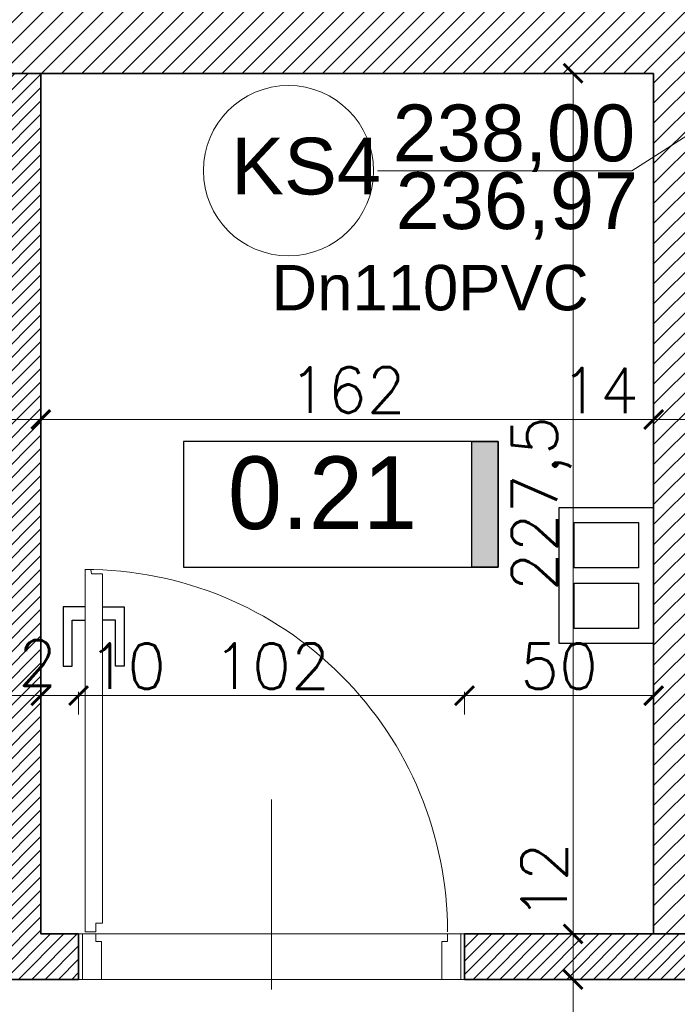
# Model space of a CAD drawing. Header units: millimetres. Extents: x -740 to 33545, y 5178 to 22494.
# Tile 143 of 250: x 9885 to 10058, y 10546 to 10806. Entities that reach past the tile are written whole.
import ezdxf
from ezdxf.lldxf.tags import DXFTag

# ---------------------------------------------------------------- set-up
doc = ezdxf.new("R2010")
doc.units = ezdxf.units.MM
doc.header["$MEASUREMENT"] = 0
doc.layers.get('Defpoints').update_dxf_attribs({"color": 252})
for name, color, linetype, lineweight in [('_IS_EKO_KS_opis', 7, 'Continuous', 15), ('_IS_EKO_KS_Opis_piony', 7, 'Continuous', 15), ('_IS_EKO_opis', 7, 'Continuous', 18), ('A_istniejÄ…ce Ĺ›ciany', 252, 'Continuous', 35), ('A_l.przekrojowa', 252, 'Continuous', 30), ('A_l.przerywana', 252, 'ICAD_ISO03W100', 9), ('A_opisy', 252, 'Continuous', 15), ('A_projektowane sciany', 252, 'Continuous', 35), ('l.przerywana', 252, 'ICAD_ISO03W100', 5), ('l.wypeĹ‚nien', 252, 'Continuous', 5), ('wymiarowanie', 252, 'Continuous', 9)]:
    doc.layers.add(name, color=color, linetype=linetype, lineweight=lineweight)
doc.layers.add('stolarka', color=252, linetype='Continuous')
doc.layers.add('tabelki opis', color=252, linetype='Continuous')
doc.styles.add('Arial_1', font='arial.ttf')
doc.styles.add('styl2', font='simplex.shx')
doc.styles.add('TEKST WYMIAROWY', font='romans.shx', dxfattribs={"width": 0.6})
tags = doc.linetypes.add('ICAD_ISO03W100', pattern=[30, 12, -18]).pattern_tags.tags
tags[6:7] = [DXFTag(74, 4), DXFTag(75, 0), DXFTag(340, '0'), DXFTag(46, 1.0), DXFTag(50, 0.0), DXFTag(44, 0.0), DXFTag(45, 0.0)]
tags[4:5] = [DXFTag(74, 4), DXFTag(75, 0), DXFTag(340, '0'), DXFTag(46, 1.0), DXFTag(50, 0.0), DXFTag(44, 0.0), DXFTag(45, 0.0)]
doc.dimstyles.new('Skala 1-50', dxfattribs={"dimtxt": 12, "dimasz": 5, "dimexe": 1, "dimexo": 1, "dimgap": 1.5, "dimtad": 1, "dimdec": 1, "dimrnd": 0.5, "dimtxsty": 'styl2', "dimblk": 'ARCHTICK', "dimcen": 5, "dimadec": 0, "dimazin": 0, "dimtfac": 1, "dimtdec": 1, "dimtmove": 1, "dimatfit": 3, "dimldrblk": 'ARCHTICK', "dimfxl": 0, "dimlwd": -1, "dimlwe": -1, "dimarcsym": 0})

# ---------------------------------------------------------------- blocks, each defined once
blk = doc.blocks.new('_ArchTick')
at = {"color": 0, "linetype": 'ByBlock', "const_width": 0.15}
blk.add_lwpolyline([(-0.5, -0.5), (0.5, 0.5)], dxfattribs=at)
blk = doc.blocks.new('*D2231')
at = {"layer": 'Defpoints', "color": 0}
for p in [(9890.23, 10720.76), (9878.23, 10718.85), (9890.23, 10700.5)]:
    blk.add_point(p, dxfattribs=at)
at = {"layer": 'wymiarowanie', "color": 0}
for p, q in [((9878.23, 10705.5), (9878.23, 10699.5)), ((9890.23, 10705.5), (9890.23, 10699.5)), ((9878.23, 10700.5), (9837.11, 10700.5)), ((9878.23, 10700.5), (9890.23, 10700.5))]:
    blk.add_line(p, q, dxfattribs=at)
at = {"layer": 'wymiarowanie', "color": 0, "xscale": 5, "yscale": 5, "zscale": 5, "rotation": 180}
blk.add_blockref('_ArchTick', (9878.23, 10700.5), dxfattribs=at)
at = {"layer": 'wymiarowanie', "color": 0, "xscale": 5, "yscale": 5, "zscale": 5}
blk.add_blockref('_ArchTick', (9890.23, 10700.5), dxfattribs=at)
at = {"layer": 'wymiarowanie', "color": 0, "insert": (9846.37, 10708.15), "char_height": 12, "attachment_point": 5, "style": 'styl2'}
blk.add_mtext('12', dxfattribs=at)
blk = doc.blocks.new('*D2232')
at = {"layer": 'Defpoints', "color": 0}
for p in [(10052.23, 10727.2), (9890.23, 10720.76), (10052.23, 10700.5)]:
    blk.add_point(p, dxfattribs=at)
at = {"layer": 'wymiarowanie', "color": 0}
for p, q in [((9890.23, 10705.5), (9890.23, 10699.5)), ((10052.23, 10705.5), (10052.23, 10699.5)), ((9890.23, 10700.5), (10052.23, 10700.5))]:
    blk.add_line(p, q, dxfattribs=at)
at = {"layer": 'wymiarowanie', "color": 0, "xscale": 5, "yscale": 5, "zscale": 5, "rotation": 180}
blk.add_blockref('_ArchTick', (9890.23, 10700.5), dxfattribs=at)
at = {"layer": 'wymiarowanie', "color": 0, "xscale": 5, "yscale": 5, "zscale": 5}
blk.add_blockref('_ArchTick', (10052.23, 10700.5), dxfattribs=at)
at = {"layer": 'wymiarowanie', "color": 0, "insert": (9971.23, 10708.3), "char_height": 12, "attachment_point": 5, "style": 'styl2'}
blk.add_mtext('162', dxfattribs=at)
blk = doc.blocks.new('*D2233')
at = {"layer": 'Defpoints', "color": 0}
for p in [(10052.23, 10727.2), (10066.23, 10728.73), (10066.23, 10700.5)]:
    blk.add_point(p, dxfattribs=at)
at = {"layer": 'wymiarowanie', "color": 0}
for p, q in [((10052.23, 10705.5), (10052.23, 10699.5)), ((10066.23, 10705.5), (10066.23, 10699.5)), ((10052.23, 10700.5), (10066.23, 10700.5))]:
    blk.add_line(p, q, dxfattribs=at)
at = {"layer": 'wymiarowanie', "color": 0, "xscale": 5, "yscale": 5, "zscale": 5, "rotation": 180}
blk.add_blockref('_ArchTick', (10052.23, 10700.5), dxfattribs=at)
at = {"layer": 'wymiarowanie', "color": 0, "xscale": 5, "yscale": 5, "zscale": 5}
blk.add_blockref('_ArchTick', (10066.23, 10700.5), dxfattribs=at)
at = {"layer": 'wymiarowanie', "color": 0, "insert": (10037.99, 10708.15), "char_height": 12, "attachment_point": 5, "style": 'styl2'}
blk.add_mtext('14', dxfattribs=at)
blk = doc.blocks.new('*D2242')
at = {"layer": 'Defpoints', "color": 0}
for p in [(10029.26, 10791.99), (10029.26, 10564.52), (10030.92, 10564.52)]:
    blk.add_point(p, dxfattribs=at)
at = {"layer": 'wymiarowanie', "color": 0}
for p, q in [((10030.26, 10791.99), (10031.92, 10791.99)), ((10030.92, 10791.99), (10030.92, 10564.52)), ((10030.26, 10564.52), (10031.92, 10564.52))]:
    blk.add_line(p, q, dxfattribs=at)
at = {"layer": 'wymiarowanie', "color": 0, "xscale": 5, "yscale": 5, "zscale": 5}
for p, rotation in [((10030.92, 10791.99), 90), ((10030.92, 10564.52), 270)]:
    blk.add_blockref('_ArchTick', p, dxfattribs=dict(at, rotation=rotation))
at = {"layer": 'wymiarowanie', "color": 0, "insert": (10022.58, 10678.26), "char_height": 12, "attachment_point": 5, "rotation": 90, "style": 'styl2'}
blk.add_mtext('227,5', dxfattribs=at)
blk = doc.blocks.new('*D2243')
at = {"layer": 'Defpoints', "color": 0}
for p in [(10029.26, 10564.52), (10030.92, 10552.52), (10055.83, 10552.52)]:
    blk.add_point(p, dxfattribs=at)
at = {"layer": 'wymiarowanie', "color": 0}
for p, q in [((10030.26, 10564.52), (10031.92, 10564.52)), ((10030.92, 10564.52), (10030.92, 10552.52)), ((10035.92, 10552.52), (10029.92, 10552.52))]:
    blk.add_line(p, q, dxfattribs=at)
at = {"layer": 'wymiarowanie', "color": 0, "xscale": 5, "yscale": 5, "zscale": 5}
for p, rotation in [((10030.92, 10564.52), 90), ((10030.92, 10552.52), 270)]:
    blk.add_blockref('_ArchTick', p, dxfattribs=dict(at, rotation=rotation))
at = {"layer": 'wymiarowanie', "color": 0, "insert": (10023.27, 10578.43), "char_height": 12, "attachment_point": 5, "rotation": 90, "style": 'styl2'}
blk.add_mtext('12', dxfattribs=at)
blk = doc.blocks.new('*D2244')
at = {"layer": 'Defpoints', "color": 0}
for p in [(10055.83, 10552.52), (10030.92, 10402.52), (10066.23, 10402.52)]:
    blk.add_point(p, dxfattribs=at)
at = {"layer": 'wymiarowanie', "color": 0}
for p, q in [((10035.92, 10552.52), (10029.92, 10552.52)), ((10030.92, 10552.52), (10030.92, 10402.52)), ((10035.92, 10402.52), (10029.92, 10402.52))]:
    blk.add_line(p, q, dxfattribs=at)
at = {"layer": 'wymiarowanie', "color": 0, "xscale": 5, "yscale": 5, "zscale": 5}
for p, rotation in [((10030.92, 10552.52), 90), ((10030.92, 10402.52), 270)]:
    blk.add_blockref('_ArchTick', p, dxfattribs=dict(at, rotation=rotation))
at = {"layer": 'wymiarowanie', "color": 0, "insert": (10023.12, 10477.52), "char_height": 12, "attachment_point": 5, "rotation": 90, "style": 'styl2'}
blk.add_mtext('150', dxfattribs=at)
blk = doc.blocks.new('*D2574')
at = {"layer": 'Defpoints', "color": 0}
for p in [(9890.23, 10627.51), (9878.23, 10564.52), (9890.23, 10564.52)]:
    blk.add_point(p, dxfattribs=at)
at = {"layer": 'wymiarowanie', "color": 0}
for p, q in [((9878.23, 10622.51), (9878.23, 10628.51)), ((9890.23, 10622.51), (9890.23, 10628.51)), ((9878.23, 10627.51), (9890.23, 10627.51))]:
    blk.add_line(p, q, dxfattribs=at)
at = {"layer": 'wymiarowanie', "color": 0, "xscale": 5, "yscale": 5, "zscale": 5, "rotation": 180}
blk.add_blockref('_ArchTick', (9878.23, 10627.51), dxfattribs=at)
at = {"layer": 'wymiarowanie', "color": 0, "xscale": 5, "yscale": 5, "zscale": 5}
blk.add_blockref('_ArchTick', (9890.23, 10627.51), dxfattribs=at)
at = {"layer": 'wymiarowanie', "color": 0, "insert": (9884.24, 10636.14), "char_height": 12, "attachment_point": 5, "style": 'styl2'}
blk.add_mtext('12', dxfattribs=at)
blk = doc.blocks.new('*D2575')
at = {"layer": 'Defpoints', "color": 0}
for p in [(9900.23, 10627.51), (9890.23, 10564.52), (9900.23, 10564.52)]:
    blk.add_point(p, dxfattribs=at)
at = {"layer": 'wymiarowanie', "color": 0}
for p, q in [((9890.23, 10622.51), (9890.23, 10628.51)), ((9900.23, 10622.51), (9900.23, 10628.51)), ((9890.23, 10627.51), (9900.23, 10627.51))]:
    blk.add_line(p, q, dxfattribs=at)
at = {"layer": 'wymiarowanie', "color": 0, "xscale": 5, "yscale": 5, "zscale": 5, "rotation": 180}
blk.add_blockref('_ArchTick', (9890.23, 10627.51), dxfattribs=at)
at = {"layer": 'wymiarowanie', "color": 0, "xscale": 5, "yscale": 5, "zscale": 5}
blk.add_blockref('_ArchTick', (9900.23, 10627.51), dxfattribs=at)
at = {"layer": 'wymiarowanie', "color": 0, "insert": (9913.06, 10635.31), "char_height": 12, "attachment_point": 5, "style": 'styl2'}
blk.add_mtext('10', dxfattribs=at)
blk = doc.blocks.new('*D2576')
at = {"layer": 'Defpoints', "color": 0}
for p in [(10002.23, 10627.51), (9900.23, 10564.52), (10002.23, 10564.52)]:
    blk.add_point(p, dxfattribs=at)
at = {"layer": 'wymiarowanie', "color": 0}
for p, q in [((9900.23, 10622.51), (9900.23, 10628.51)), ((10002.23, 10622.51), (10002.23, 10628.51)), ((9900.23, 10627.51), (10002.23, 10627.51))]:
    blk.add_line(p, q, dxfattribs=at)
at = {"layer": 'wymiarowanie', "color": 0, "xscale": 5, "yscale": 5, "zscale": 5, "rotation": 180}
blk.add_blockref('_ArchTick', (9900.23, 10627.51), dxfattribs=at)
at = {"layer": 'wymiarowanie', "color": 0, "xscale": 5, "yscale": 5, "zscale": 5}
blk.add_blockref('_ArchTick', (10002.23, 10627.51), dxfattribs=at)
at = {"layer": 'wymiarowanie', "color": 0, "insert": (9951.23, 10635.31), "char_height": 12, "attachment_point": 5, "style": 'styl2'}
blk.add_mtext('102', dxfattribs=at)
blk = doc.blocks.new('*D2577')
at = {"layer": 'Defpoints', "color": 0}
for p in [(10052.23, 10627.51), (10002.23, 10564.52), (10052.23, 10564.52)]:
    blk.add_point(p, dxfattribs=at)
at = {"layer": 'wymiarowanie', "color": 0}
for p, q in [((10002.23, 10622.51), (10002.23, 10628.51)), ((10052.23, 10622.51), (10052.23, 10628.51)), ((10002.23, 10627.51), (10052.23, 10627.51))]:
    blk.add_line(p, q, dxfattribs=at)
at = {"layer": 'wymiarowanie', "color": 0, "xscale": 5, "yscale": 5, "zscale": 5, "rotation": 180}
blk.add_blockref('_ArchTick', (10002.23, 10627.51), dxfattribs=at)
at = {"layer": 'wymiarowanie', "color": 0, "xscale": 5, "yscale": 5, "zscale": 5}
blk.add_blockref('_ArchTick', (10052.23, 10627.51), dxfattribs=at)
at = {"layer": 'wymiarowanie', "color": 0, "insert": (10027.23, 10635.31), "char_height": 12, "attachment_point": 5, "style": 'styl2'}
blk.add_mtext('50', dxfattribs=at)

msp = doc.modelspace()

# ---------------------------------------------------------------- hatches: boundary and pattern name
at = {"layer": 'l.wypeĹ‚nien'}
h = msp.add_hatch(dxfattribs=at)
h.set_pattern_fill('ANSI31', color=256, scale=30, style=0)
h.paths.add_polyline_path([(8887.19, 10284.84), (8887.19, 10539.8), (8932.19, 10539.8), (8932.19, 10402.52), (9059.57, 10402.52), (9368.19, 10402.52), (9394.23, 10402.52), (9416.72, 10402.52), (9416.72, 10359.34), (9405.31, 10359.34), (9376.25, 10359.34), (8932.19, 10359.34), (8932.19, 10284.84)])
h.paths.add_polyline_path([(9871.19, 10801.99), (9871.19, 10791.99), (9878.23, 10791.99), (9890.23, 10791.99), (10052.23, 10791.99), (10052.23, 10564.52), (10066.23, 10564.52), (10066.23, 10706), (10066.23, 10711.93), (10066.23, 10711.98), (10066.23, 10728.73), (10066.23, 10765.23), (10066.23, 10776), (10066.23, 10781.93), (10066.23, 10781.98), (10066.23, 10781.93), (10066.23, 10776), (10066.22, 10776), (10066.23, 10781.93), (10066.23, 10781.98), (10066.23, 10791.99), (10125.49, 10791.99), (10125.49, 10808.08), (10125.49, 10819.93), (10125.49, 10834.32), (10058.81, 10834.32), (9924.19, 10834.32), (9924.19, 10862.32), (9879.19, 10862.32), (9879.19, 10834.32), (9871.19, 10834.32), (9871.19, 10801.99)])
h.paths.add_polyline_path([(9570.47, 10794.52), (9731.23, 10794.52), (9731.23, 10731.52), (9748.23, 10731.52), (9748.23, 10793.99), (9768.19, 10793.99), (9768.19, 10801.99), (9781.19, 10801.99), (9781.19, 10834.32), (9769.78, 10834.32), (9645.19, 10834.32), (9645.19, 10833.52), (9604.19, 10833.52), (9570.47, 10833.52)])
h.paths.add_polyline_path([(9394.23, 10794.52), (9428.47, 10794.52), (9428.47, 10833.52), (9388.19, 10833.52), (9388.19, 10794.52), (9394.23, 10794.52)])
h.paths.add_polyline_path([(9428.47, 10794.52), (9428.47, 10833.52), (9448.47, 10833.52), (9448.47, 10794.52)])
h.paths.add_polyline_path([(9550.47, 10794.52), (9570.47, 10794.52), (9570.47, 10833.52), (9550.47, 10833.52)])
h.paths.add_polyline_path([(9368.19, 10794.52), (9388.19, 10794.52), (9388.19, 10833.52), (9368.19, 10833.52)])
h.paths.add_polyline_path([(9604.19, 10833.52), (9604.19, 10849.32), (9645.19, 10849.32), (9645.19, 10833.52)])
h.paths.add_polyline_path([(9368.19, 10422.52), (9368.19, 10402.52), (9394.23, 10402.52), (9394.23, 10422.52)])
h.paths.add_polyline_path([(9368.19, 10774.52), (9394.23, 10774.52), (9394.23, 10794.52), (9368.19, 10794.52)])
h = msp.add_hatch(dxfattribs=at)
h.set_pattern_fill('ANSI31', color=256, scale=20, style=0)
h.paths.add_polyline_path([(9636.23, 10592.52), (9636.23, 10604.52), (9443.47, 10604.52), (9443.47, 10794.52), (9431.47, 10794.52), (9431.47, 10604.52), (9394.23, 10604.52), (9394.23, 10592.52)])
h.paths.add_polyline_path([(9864.23, 10552.52), (9864.23, 10564.52), (9878.23, 10564.52), (9878.23, 10791.99), (9890.23, 10791.99), (9890.23, 10564.52), (9900.23, 10564.52), (9900.23, 10552.52)])
h.paths.add_polyline_path([(9731.23, 10604.52), (9731.23, 10592.52), (9736.23, 10592.52), (9736.23, 10516.52), (9748.23, 10516.52), (9748.23, 10552.52), (9762.23, 10552.52), (9762.23, 10564.52), (9748.23, 10564.52), (9748.23, 10604.52)])
h.paths.add_polyline_path([(9368.19, 10604.52), (9368.19, 10592.52), (9394.23, 10592.52), (9394.23, 10604.52)])
h.paths.add_polyline_path([(9748.23, 10402.52), (9748.23, 10414.52), (9736.23, 10414.52), (9736.23, 10402.52)])
h = msp.add_hatch(dxfattribs=at)
h.set_pattern_fill('ANSI31', color=256, scale=20, style=0)
h.paths.add_polyline_path([(10002.23, 10552.52), (10002.23, 10564.52), (10182.4, 10564.52), (10259.5, 10564.52), (10280.43, 10564.52), (10280.43, 10627.26), (10292.43, 10627.26), (10292.43, 10564.52), (10316.23, 10564.52), (10316.23, 10552.52)])
h.paths.add_polyline_path([(10544.19, 10552.52), (10544.19, 10564.52), (10316.23, 10564.52), (10292.43, 10564.52), (10316.23, 10564.52), (10316.23, 10564.52), (10316.23, 10552.52)])
h.paths.add_polyline_path([(10280.43, 10791.99), (10280.43, 10729.26), (10292.43, 10729.26), (10292.43, 10791.99)])
at = {"layer": 'tabelki opis'}
msp.add_hatch(color=256, dxfattribs=at).paths.add_polyline_path([(10011.13, 10661.43), (10011.13, 10694.7), (10004.16, 10694.7), (10004.16, 10661.43)])

# ---------------------------------------------------------------- linework, layer by layer
at = {"layer": '_IS_EKO_KS_opis', "ltscale": 0.5}
for q in [(10073.84, 10783.68), (9979.27, 10766.26)]:
    msp.add_line((10046.45, 10766.26), q, dxfattribs=at)
at = {"layer": '_IS_EKO_KS_Opis_piony'}
msp.add_circle((9955.69, 10766.26), 22.5, dxfattribs=at)
at = {"layer": 'A_istniejÄ…ce Ĺ›ciany'}
msp.add_line((10052.23, 10791.99), (9871.19, 10791.99), dxfattribs=at)
msp.add_lwpolyline([(10052.23, 10564.52), (10052.23, 10791.99)], dxfattribs=at)
at = {"layer": 'A_l.przekrojowa'}
msp.add_lwpolyline([(10052.23, 10641.28), (10027.23, 10641.28), (10027.23, 10677.28), (10052.23, 10677.28)], close=True, dxfattribs=at)
at = {"layer": 'A_l.przekrojowa', "ltscale": 0.3}
for points in [[(10048.23, 10661.28), (10031.23, 10661.28), (10031.23, 10673.28), (10048.23, 10673.28)], [(10048.23, 10645.28), (10031.23, 10645.28), (10031.23, 10657.28), (10048.23, 10657.28)]]:
    msp.add_lwpolyline(points, close=True, dxfattribs=at)
at = {"layer": 'A_l.przerywana', "ltscale": 0.3}
for points in [[(9900.23, 10564.52), (9900.23, 10552.52)], [(10002.23, 10552.52), (10002.23, 10564.52)]]:
    msp.add_lwpolyline(points, dxfattribs=at)
at = {"layer": 'A_opisy'}
msp.add_line((9951.23, 10545.11), (9951.23, 10600.11), dxfattribs=at)
at = {"layer": 'A_projektowane sciany'}
for p, q in [((9890.23, 10564.52), (9890.23, 10791.99)), ((9900.23, 10564.52), (9900.23, 10552.52)), ((10002.23, 10564.52), (10002.23, 10552.52))]:
    msp.add_line(p, q, dxfattribs=at)
for points in [[(9900.23, 10564.52), (9890.23, 10564.52)], [(10280.43, 10564.52), (10002.23, 10564.52)], [(9900.23, 10552.52), (9864.23, 10552.52)], [(10544.19, 10552.52), (10002.23, 10552.52)]]:
    msp.add_lwpolyline(points, dxfattribs=at)
at = {"layer": 'l.przerywana', "ltscale": 0.3}
for points in [[(10002.23, 10564.52), (9900.23, 10564.52)], [(10002.23, 10552.52), (9900.23, 10552.52)]]:
    msp.add_lwpolyline(points, dxfattribs=at)
at = {"layer": 'stolarka', "lineweight": 9}
for points in [[(9904.76, 10565.1), (9901.98, 10565.1), (9901.98, 10660.87), (9903.48, 10660.85), (9903.66, 10659.71), (9906.5, 10659.71), (9906.5, 10567.4), (9904.76, 10567.4), (9904.76, 10565.1)], [(9906.28, 10562.55), (9904.76, 10562.55), (9904.76, 10564.52), (9901.23, 10564.52), (9901.23, 10552.52), (9906.28, 10552.52), (9906.28, 10562.55)], [(9996.23, 10562.55), (9997.74, 10562.55), (9997.74, 10564.52), (10001.28, 10564.52), (10001.28, 10552.52), (9996.23, 10552.52), (9996.23, 10562.55)]]:
    msp.add_lwpolyline(points, dxfattribs=at)
at = {"layer": 'stolarka'}
for points in [[(9901.98, 10650.95), (9896.17, 10650.95), (9896.17, 10635.29), (9898.49, 10635.29), (9898.49, 10647.47), (9901.98, 10647.47)], [(9906.5, 10650.95), (9912.3, 10650.95), (9912.3, 10635.29), (9909.98, 10635.29), (9909.98, 10647.47), (9906.5, 10647.47)]]:
    msp.add_lwpolyline(points, dxfattribs=at)
at = {"layer": 'stolarka', "linetype": 'ICAD_ISO03W100', "lineweight": 13, "ltscale": 0.3}
msp.add_arc((9901.97, 10565.1), 95.77, 0.0003, 90.0531, dxfattribs=at)
at = {"layer": 'tabelki opis'}
msp.add_lwpolyline([(10011.13, 10694.7), (9927.97, 10694.7), (9927.97, 10661.43), (10011.13, 10661.43), (10011.13, 10694.7)], dxfattribs=at)
msp.add_lwpolyline([(10011.13, 10661.43), (10004.16, 10661.43), (10004.16, 10694.7), (10011.13, 10694.7)], close=True, dxfattribs=at)

# ---------------------------------------------------------------- texts
at = {"layer": '_IS_EKO_KS_opis', "style": 'Arial_1'}
msp.add_text('Dn110PVC', height=12, dxfattribs=at).set_placement((9951.18, 10729.35))
at = {"layer": '_IS_EKO_KS_Opis_piony', "insert": (9940.54, 10774.97), "char_height": 15, "width": 90.8909, "attachment_point": 1, "style": 'TEKST WYMIAROWY'}
msp.add_mtext('\\fArial|b0|i0|c0|p0;\\W1;KS4', dxfattribs=at)
at = {"layer": '_IS_EKO_opis', "style": 'Arial_1'}
for s, p in [('238,00', (9983.25, 10768.74)), ('236,97', (9984.03, 10750.83))]:
    msp.add_text(s, height=15, dxfattribs=at).set_placement(p)
at = {"layer": 'tabelki opis', "attachment_point": 1}
for s, insert, char_height, width in [('{\\fCentury Gothic|b0|i0|c238|p34;0.21}', (9939.69, 10690.74), 19.2, 56.7), ('\\pi41.25440;{\\fCentury Gothic|b0|i1|c238|p34;ZMYWALNIA}', (9520.31, 10657.55), 10.24, 164.736)]:
    msp.add_mtext(s, dxfattribs=dict(at, insert=insert, char_height=char_height, width=width))
at = {"layer": 'wymiarowanie', "insert": (5416.61, 10685.24), "char_height": 12, "width": 621.5287, "attachment_point": 1}
msp.add_mtext('\\pi202.60874;{\\fCentury Gothic|b0|i0|c238|p34;Pokrycie dachowe projektowana blachodachówka}\\P\\pi470.78474;{\\fCentury Gothic|b0|i0|c238|p34;w kolorze RAL 7016}', dxfattribs=at)

# ---------------------------------------------------------------- dimensions: what is measured, and where the dimension line sits
at = {"layer": 'wymiarowanie'}
for base, p1, p2, picture, middle in [((10030.92, 10564.52), (10029.26, 10791.99), (10029.26, 10564.52), '*D2242', (10022.58, 10678.26)), ((10030.92, 10402.52), (10055.83, 10552.52), (10066.23, 10402.52), '*D2244', (10023.12, 10477.52))]:
    dim = msp.add_linear_dim(base=base, p1=p1, p2=p2, angle=90, dimstyle='Skala 1-50', dxfattribs=at)
    dim.commit()
    dim.dimension.update_dxf_attribs({"geometry": picture, "text_midpoint": middle})
for base, p1, p2, picture, middle in [((10052.23, 10700.5), (9890.23, 10720.76), (10052.23, 10727.2), '*D2232', (9971.23, 10708.3)), ((10002.23, 10627.51), (9900.23, 10564.52), (10002.23, 10564.52), '*D2576', (9951.23, 10635.31)), ((10052.23, 10627.51), (10002.23, 10564.52), (10052.23, 10564.52), '*D2577', (10027.23, 10635.31))]:
    dim = msp.add_linear_dim(base=base, p1=p1, p2=p2, dimstyle='Skala 1-50', dxfattribs=at)
    dim.commit()
    dim.dimension.update_dxf_attribs({"geometry": picture, "text_midpoint": middle})
for base, p1, p2, picture, middle in [((10066.23, 10700.5), (10052.23, 10727.2), (10066.23, 10728.73), '*D2233', (10037.99, 10700.5)), ((9890.23, 10700.5), (9878.23, 10718.85), (9890.23, 10720.76), '*D2231', (9846.37, 10700.5)), ((9890.23, 10627.51), (9878.23, 10564.52), (9890.23, 10564.52), '*D2574', (9884.24, 10628.49)), ((9900.23, 10627.51), (9890.23, 10564.52), (9900.23, 10564.52), '*D2575', (9913.06, 10627.51))]:
    dim = msp.add_linear_dim(base=base, p1=p1, p2=p2, dimstyle='Skala 1-50', dxfattribs=at)
    dim.commit()
    dim.dimension.update_dxf_attribs({"geometry": picture, "text_midpoint": middle, "dimtype": 160})
dim = msp.add_linear_dim(base=(10030.92, 10552.52), p1=(10029.26, 10564.52), p2=(10055.83, 10552.52), angle=90, dimstyle='Skala 1-50', dxfattribs=at)
dim.commit()
dim.dimension.update_dxf_attribs({"geometry": '*D2243', "text_midpoint": (10030.92, 10578.43), "dimtype": 160})

# ---------------------------------------------------------------- next in the draw order: texts
at = {"layer": 'A_opisy', "ltscale": 0.3, "insert": (9951.23, 10532.82), "char_height": 8, "width": 26, "attachment_point": 5, "rotation": 90, "bg_fill": 2}
msp.add_mtext('\\pi3.19200;{\\fCentury Gothic|b0|i0|c238|p0;90}\\P{\\fCentury Gothic|b0|i0|c238|p0;200}', dxfattribs=at)

doc.saveas('drawing.dxf')
